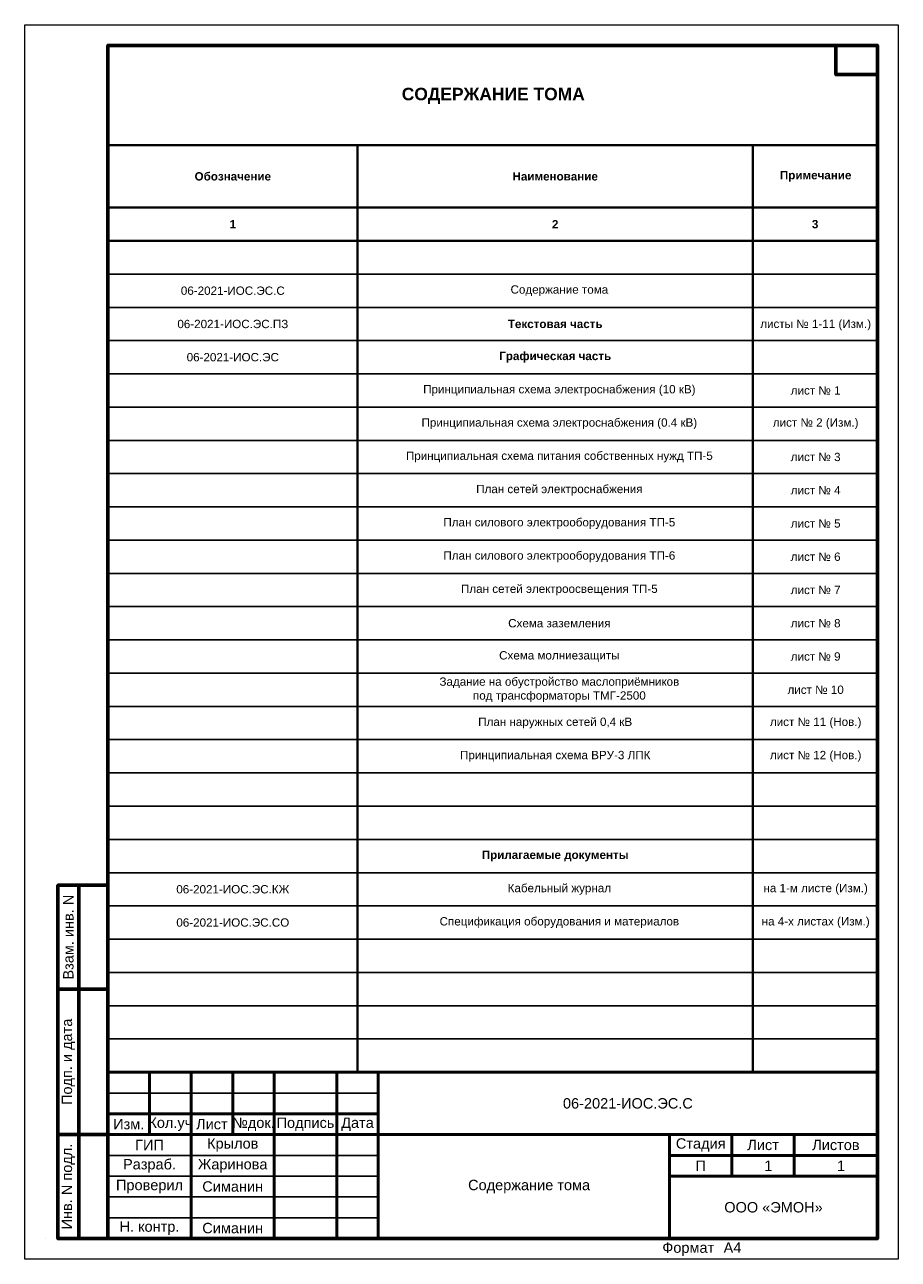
# Model space of a CAD drawing. Header units: millimetres. Extents: x 523209 to 536718, y -48289 to -47398.
# Tile 1 of 116: x 523209 to 523419, y -47992 to -47695. Entities that reach past the tile are written whole.
import ezdxf
from ezdxf.enums import TextEntityAlignment as Align

# ---------------------------------------------------------------- set-up
doc = ezdxf.new("R2010")
doc.units = ezdxf.units.MM
for name, color, linetype, lineweight in [('LIN_Основная сплошная', 50, 'Continuous', 50), ('ВК-линия контур', 132, 'Continuous', 15), ('ВК-линия основная', 1, 'Continuous', 30), ('ВК-линия толстая', 30, 'Continuous', 60), ('ВК-Текст', 1, 'Continuous', 30), ('электрика', 1, 'Continuous', 40)]:
    doc.layers.add(name, color=color, linetype=linetype, lineweight=lineweight)
doc.layers.add('Текст и рамки', color=7, linetype='Continuous')
doc.styles.get("Standard").update_dxf_attribs({"font": 'arial.ttf'})
doc.styles.add('СГЕНЕРИР_СТИЛЬ_1', font='times.ttf')

# ---------------------------------------------------------------- blocks, each defined once
blk = doc.blocks.new('*U48')
at = {"layer": 'ВК-линия контур', "color": 0}
for p, q in [((-210, 297), (0, 297)), ((-210, 0), (-210, 297)), ((0, 297), (0, 0)), ((0, 0), (-210, 0))]:
    blk.add_line(p, q, dxfattribs=at)
at = {"layer": 'ВК-линия контур', "color": 0, "lineweight": 0}
blk.add_lwpolyline([(-205, 5), (-205, 5)], close=True, dxfattribs=at).dxf.unprotected_set("ltscale", 0)
at = {"layer": 'ВК-линия основная', "color": 0}
for points in [[(-190, 287), (-190, 287)], [(-190, 90), (-190, 90)]]:
    blk.add_lwpolyline(points, dxfattribs=at)
at = {"layer": 'ВК-линия толстая', "color": 0}
for points in [[(-190, 5), (-190, 292), (-5, 292), (-5, 5)], [(-5, 292), (-15, 292), (-15, 285), (-5, 285)], [(-190, 278), (-190, 278), (-190, 278), (-190, 278)], [(-197, 65), (-202, 65), (-202, 90), (-197, 90)], [(-190, 65), (-197, 65), (-197, 90), (-190, 90)], [(-190, 90), (-190, 90), (-190, 90), (-190, 90)], [(-190, 90), (-190, 90), (-190, 90), (-190, 90)], [(-190, 90), (-190, 90), (-190, 90), (-190, 90)], [(-190, 90), (-190, 90), (-190, 90), (-190, 90)], [(-197, 30), (-202, 30), (-202, 65), (-197, 65)], [(-190, 30), (-197, 30), (-197, 65), (-190, 65)], [(-197, 5), (-202, 5), (-202, 30), (-197, 30)], [(-190, 5), (-197, 5), (-197, 30), (-190, 30)]]:
    blk.add_lwpolyline(points, close=True, dxfattribs=at)
for points in [[(-190, 287), (-190, 287)], [(-190, 287), (-190, 287)], [(-190, 287), (-190, 287)], [(-190, 287), (-190, 287)], [(-190, 90), (-190, 90)], [(-190, 90), (-190, 90)], [(-190, 90), (-190, 90)], [(-190, 90), (-190, 90)], [(-190, 90), (-190, 90)], [(-190, 90), (-190, 90)], [(-190, 90), (-190, 90)]]:
    blk.add_lwpolyline(points, dxfattribs=at)
at = {"layer": 'ВК-Текст', "color": 0}
blk.add_text('Формат ', height=2.5, dxfattribs=at).set_placement((-56.73, 1.56))
at = {"layer": 'ВК-Текст', "color": 0, "rotation": 90}
for s, insert, char_height, width, attachment_point in [('\\pi2;Справ. N', (-190, 287), 0.0000208, 0.000208, 4), ('\\pi2;Перв. примен.', (-190, 287), 0.0000208, 0.000208, 4), ('\\pi2;Согласовано', (-190, 90), 0.00000385, 0.0000385, 4), ('\\pi2.5;Инв. N дубл.', (-190, 90), 0.00000417, 0.0000417, 4), ('\\pi2.5;Подп. дата', (-190, 90), 0.00000417, 0.0000583, 4), ('Взам. инв. N', (-199.5, 77.5), 2.5, 25, 5), ('Подп. и дата', (-199.5, 47.5), 2.5, 35, 5), ('Инв. N подл.', (-199.5, 17.5), 2.5, 25, 5)]:
    blk.add_mtext(s, dxfattribs=dict(at, insert=insert, char_height=char_height, width=width, attachment_point=attachment_point))
at = {"layer": 'ВК-Текст', "color": 0}
blk.add_attdef('ЛИСТ_АЛ', text='', height=2.5, dxfattribs=at).set_placement((-10, 288.5), align=Align.MIDDLE_CENTER)
at = {"layer": 'ВК-Текст', "color": 0, "ltscale": 0.5}
blk.add_attdef('ВЕРХНИЙ_ШИФР', text='', height=0.000005, rotation=180, dxfattribs=at).set_placement((-190, 278), align=Align.MIDDLE_CENTER)
at = {"layer": 'ВК-Текст', "color": 0, "flags": 12}
blk.add_attdef('ФОРМАТ_ЛИСТА', (-42, 1.56), '', height=2.5, dxfattribs=at)

msp = doc.modelspace()

# ---------------------------------------------------------------- linework, layer by layer
for p, q in [((523413.52667, -47746.68168), (523228.52667, -47746.68168)), ((523413.52667, -47754.68168), (523228.52667, -47754.68168)), ((523413.52667, -47762.68168), (523228.52667, -47762.68168)), ((523413.52667, -47770.68168), (523228.52667, -47770.68168)), ((523413.52667, -47778.68168), (523228.52667, -47778.68168)), ((523413.52667, -47786.68168), (523228.52667, -47786.68168)), ((523413.52667, -47794.68168), (523228.52667, -47794.68168)), ((523413.52667, -47802.68168), (523228.52667, -47802.68168)), ((523413.52667, -47810.68168), (523228.52667, -47810.68168)), ((523413.52667, -47818.68168), (523228.52667, -47818.68168)), ((523413.52667, -47826.68168), (523228.52667, -47826.68168)), ((523413.52667, -47834.68168), (523228.52667, -47834.68168)), ((523413.52667, -47842.68168), (523228.52667, -47842.68168)), ((523413.52667, -47850.68168), (523228.52667, -47850.68168)), ((523413.52667, -47858.68168), (523228.52667, -47858.68168)), ((523413.52667, -47866.68168), (523228.52667, -47866.68168)), ((523413.52667, -47874.68168), (523228.52667, -47874.68168)), ((523413.52667, -47882.68168), (523228.52667, -47882.68168)), ((523413.52667, -47890.68168), (523228.52667, -47890.68168)), ((523413.52667, -47898.68168), (523228.52667, -47898.68168)), ((523413.52667, -47906.68168), (523228.52667, -47906.68168)), ((523413.52667, -47914.68168), (523228.52667, -47914.68168)), ((523413.52667, -47922.68168), (523228.52667, -47922.68168)), ((523413.52667, -47930.68168), (523228.52667, -47930.68168)), ((523413.52667, -47938.68168), (523228.52667, -47938.68168)), ((523228.52667, -47951.68774), (523293.52667, -47951.68774)), ((523228.52667, -47966.68774), (523293.52667, -47966.68774)), ((523228.52667, -47971.68774), (523293.52667, -47971.68774)), ((523228.52667, -47976.68774), (523293.52667, -47976.68774)), ((523228.52667, -47981.68774), (523293.52667, -47981.68774))]:
    msp.add_line(p, q)
at = {"layer": 'LIN_Основная сплошная', "color": 7}
for p, q in [((523413.52667, -47946.68774), (523228.52667, -47946.68774)), ((523238.52667, -47946.68774), (523238.52667, -47961.68774)), ((523248.52667, -47946.68774), (523248.52667, -47986.68774)), ((523258.52667, -47946.68774), (523258.52667, -47961.68774)), ((523268.52667, -47946.68774), (523268.52667, -47986.68774)), ((523283.52667, -47946.68774), (523283.52667, -47986.68774)), ((523293.52667, -47946.68774), (523293.52667, -47986.68774)), ((523228.52667, -47956.68774), (523293.52667, -47956.68774)), ((523228.52667, -47961.68774), (523413.52667, -47961.68774)), ((523363.52667, -47961.68774), (523363.52667, -47986.68774)), ((523378.52667, -47961.68774), (523378.52667, -47971.68774)), ((523393.52667, -47961.68774), (523393.52667, -47971.68774)), ((523363.52667, -47966.68774), (523413.52667, -47966.68774)), ((523363.52667, -47971.68774), (523413.52667, -47971.68774))]:
    msp.add_line(p, q, dxfattribs=at)
at = {"layer": 'электрика', "color": 7}
for p, q in [((523228.52667, -47723.68168), (523413.52667, -47723.68168)), ((523288.55091, -47723.68168), (523288.55091, -47946.68168)), ((523383.55091, -47723.68168), (523383.55091, -47946.68168)), ((523413.52667, -47738.68168), (523228.52667, -47738.68168)), ((523413.52667, -47746.68168), (523228.52667, -47746.68168))]:
    msp.add_line(p, q, dxfattribs=at)

# ---------------------------------------------------------------- block references
msp.add_blockref('*U48', (523418.52667, -47991.68774)).add_auto_attribs({'ФОРМАТ_ЛИСТА': 'А4', 'ВЕРХНИЙ_ШИФР': '1984-11.Р 01.06.01 РЗ.Э1-01'})

# ---------------------------------------------------------------- texts
at = {"color": 7, "lineweight": 25, "attachment_point": 5}
for s, insert, char_height, width in [('{\\fArial|b1|i0|c204|p34;\\H0.85714x;СОДЕРЖАНИЕ ТОМА}', (523321.16304, -47711.80339), 3.5, 185.2242533), ('{\\fArial|b1|i0|c204|p34;Обозначение}', (523258.55091, -47731.18168), 2, 60), ('{\\fArial|b1|i0|c204|p34;Наименование}', (523336.05091, -47731.18168), 2, 95), ('{\\fArial|b1|i0|c204|p34;Примечание}', (523398.66304, -47731.18168), 2, 30.2242533), ('{\\fArial|b1|i0|c204|p34;1}', (523258.55091, -47742.68168), 2, 60), ('{\\fArial|b1|i0|c204|p34;2}', (523336.05091, -47742.68168), 2, 95), ('{\\fArial|b1|i0|c204|p34;3}', (523398.53879, -47742.68168), 2, 29.9757564), ('{\\C256;06-2021-ИОС.ЭС}.С', (523258.55091, -47758.68774), 2, 60), ('\\pl2;Содержание тома', (523336.05091, -47758.68774), 2, 95), ('{\\C256;06-2021-ИОС.ЭС}.ПЗ', (523258.55091, -47766.69842), 2, 60), ('{\\fArial|b1|i0|c204|p34;Текстовая часть}', (523336.05091, -47766.68774), 2, 95), ('листы № 1-11 {\\C1;(Изм.)}', (523398.66304, -47766.94469), 2, 41.6622699), ('{\\C256;06-2021-ИОС.ЭС}', (523258.55091, -47774.68168), 2, 60), ('{\\fArial|b1|i0|c204|p34;Графическая часть}', (523336.05091, -47774.68168), 2, 95), ('\\pl2;Принципиальная схема электроснабжения (10 кВ)', (523336.05091, -47782.68168), 2, 95), ('лист № 1', (523398.66304, -47782.68168), 2, 30.2242533), ('\\pl2;Принципиальная схема электроснабжения (0.4 кВ)', (523336.05091, -47790.68168), 2, 95), ('\\pl2;Принципиальная схема питания собственных нужд ТП-5', (523336.05091, -47798.68168), 2, 95), ('лист № 3', (523398.66304, -47798.68168), 2, 30.2242533), ('\\pl2;План сетей электроснабжения', (523336.05091, -47806.68168), 2, 95), ('лист № 4', (523398.66304, -47806.68168), 2, 30.2242533), ('\\pl2;План силового электрооборудования ТП-5', (523336.05091, -47814.68168), 2, 95), ('лист № 5', (523398.66304, -47814.68168), 2, 30.2242533), ('\\pl2;План силового электрооборудования ТП-6', (523336.05091, -47822.68168), 2, 95), ('лист № 6', (523398.66304, -47822.68168), 2, 30.2242533), ('\\pl2;План сетей электроосвещения ТП-5', (523336.05091, -47830.68168), 2, 95), ('лист № 7', (523398.66304, -47830.68168), 2, 30.2242533), ('\\pl2;Схема заземления ', (523336.05091, -47838.68168), 2, 95), ('лист № 8', (523398.66304, -47838.68168), 2, 30.2242533), ('\\pl2;Схема молниезащиты', (523336.05091, -47846.68168), 2, 95), ('лист № 9', (523398.66304, -47846.68168), 2, 30.2242533), ('\\pl2;Задание на обустройство маслоприёмников \\Pпод трансформаторы ТМГ-2500', (523336.05091, -47854.68168), 2, 95), ('лист № 10', (523398.66304, -47854.68168), 2, 30.2242533), ('{\\fArial|b1|i0|c204|p34;Прилагаемые документы}', (523336.05091, -47894.68168), 2, 95), ('{\\C256;06-2021-ИОС.ЭС}.КЖ', (523258.55091, -47902.68168), 2, 60), ('\\pl2;{\\C256;Кабельный журнал}', (523336.05091, -47902.68168), 2, 95), ('на 1-м листе {\\C1;(Изм.)}', (523398.66304, -47902.68168), 2, 30.2242533), ('{\\C256;06-2021-ИОС.ЭС}.СО', (523258.55091, -47910.68168), 2, 60), ('\\pl2;{\\C256;Спецификация оборудования и материалов}', (523336.05091, -47910.68168), 2, 95), ('на 4-х листах {\\C1;(Изм.)}', (523398.66304, -47910.68168), 2, 30.2242533)]:
    msp.add_mtext(s, dxfattribs=dict(at, insert=insert, char_height=char_height, width=width))
at = {"color": 1, "lineweight": 25, "char_height": 2, "attachment_point": 5}
for s, insert, width in [('лист № 2 (Изм.)', (523398.66304, -47790.68168), 30.2242533), ('План наружных сетей 0,4 кВ ', (523336.05091, -47862.68168), 95), ('лист № 11 (Нов.)', (523398.66304, -47862.68168), 30.2242533), ('Принципиальная схема ВРУ-3 ЛПК', (523336.05091, -47870.68168), 95), ('лист № 12 (Нов.)', (523398.66304, -47870.68168), 30.2242533)]:
    msp.add_mtext(s, dxfattribs=dict(at, insert=insert, width=width))
at = {"lineweight": 0, "char_height": 2.5, "attachment_point": 5, "style": 'СГЕНЕРИР_СТИЛЬ_1'}
for s, insert, width in [('{\\fArial|b0|i0|c204|p34;06-2021-ИОС.ЭС\\C7;.С}', (523353.52667, -47954.18774), 120), ('\\pl2.5;{\\fArial|b0|i0|c204|p34;1\\P}', (523386.02667, -47969.18774), 15), ('\\pl2.5;{\\fArial|b0|i0|c204|p34;1\\P}', (523403.52667, -47969.18774), 20), ('\\pl2.5;{\\fArial|b0|i0|c204|p34;Содержание тома\\P}', (523328.52667, -47974.18774), 70)]:
    msp.add_mtext(s, dxfattribs=dict(at, insert=insert, width=width))
at = {"layer": 'Текст и рамки', "color": 7, "char_height": 2.5, "attachment_point": 5}
for s, insert, width in [('Изм.', (523233.52667, -47959.18774), 10), ('Кол.уч', (523243.52667, -47959.18774), 10), ('Лист', (523253.52667, -47959.18774), 10), ('№док.', (523263.52667, -47959.18774), 10), ('Подпись', (523276.02667, -47959.18774), 15), ('Дата', (523288.52667, -47959.18774), 10), ('ГИП', (523238.52667, -47964.18774), 20), ('Крылов', (523258.52667, -47964.18774), 20), ('Стадия', (523371.02667, -47964.18774), 15), ('Лист', (523386.02667, -47964.18774), 15), ('Листов', (523403.52667, -47964.18774), 20), ('Разраб.', (523238.52667, -47969.18774), 20), ('Жаринова', (523258.52667, -47969.18774), 20), ('П', (523371.02667, -47969.18774), 15), ('Проверил', (523238.52667, -47974.18774), 20), ('Симанин', (523258.52667, -47974.18774), 20), ('ООО «ЭМОН»', (523388.52667, -47979.18774), 50), ('Н. контр.', (523238.52667, -47984.18774), 20), ('Симанин', (523258.52667, -47984.18774), 20)]:
    msp.add_mtext(s, dxfattribs=dict(at, insert=insert, width=width))

doc.saveas('drawing.dxf')
